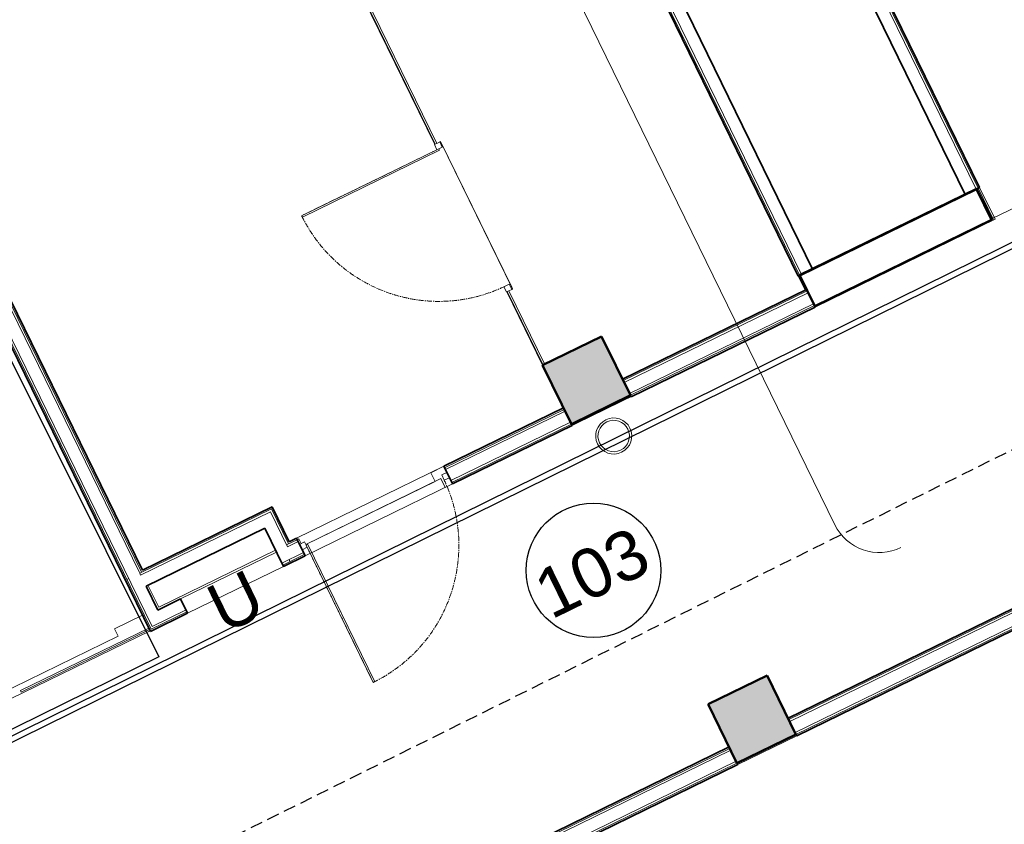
# Model space of a CAD drawing. Header units: millimetres. Extents: x -1662057 to -197461, y -941126 to 63888.
# Tile 125 of 209: x -1601904 to -1595903, y -336561 to -331656. Entities that reach past the tile are written whole.
import ezdxf

# ---------------------------------------------------------------- set-up
doc = ezdxf.new("R2010")
doc.units = ezdxf.units.MM
doc.linetypes.add('( DASHED )', pattern=[0.75, 0.5, -0.25])
doc.linetypes.add('CENTER', pattern=[50.8, 31.75, -6.35, 6.35, -6.35])
for name, color, linetype, lineweight in [('A-ANNO-SYMB', 150, 'CONTINUOUS', 9), ('A-AREA', 32, 'CONTINUOUS', 5), ('A-AREA-IDEN', 252, 'CONTINUOUS', 25), ('A-Door', 252, 'CONTINUOUS', 0), ('A-FLOR', 192, 'CONTINUOUS', 5), ('A-Glaz-Curt', 4, 'CONTINUOUS', 0), ('A-Wall', 252, 'CONTINUOUS', 0), ('G-ANNO-TEXT', 231, 'CONTINUOUS', 9), ('I-WALL', 2, 'CONTINUOUS', 18), ('M-HVAC-CDFF', 50, 'CONTINUOUS', 5), ('S-Cols', 52, 'CONTINUOUS', 0), ('VS_AS', 5, 'CONTINUOUS', 25)]:
    doc.layers.add(name, color=color, linetype=linetype, lineweight=lineweight)
doc.styles.add('Arial_3', font='arial.ttf', dxfattribs={"height": 300})

# ---------------------------------------------------------------- blocks, each defined once
blk = doc.blocks.new('PBL_BIOR_stiklotas_GEZE_02 - BIOR 1000 x 2100mm BIOR 1000 x 2100mm biroji-4009171-Pirmā stāva plāns uz atzīmes 0_000 M1-150')
at = {"layer": 'A-Door'}
for p, q in [((455, 5), (455, 935)), ((465, 935), (455, 935)), ((465, 5), (465, 935)), ((-465, 18), (-500, 18)), ((-465, -18), (-465, 18)), ((465, 5), (455, 5)), ((500, 18), (465, 18)), ((465, 18), (465, -18)), ((-500, -18), (-465, -18)), ((465, -18), (500, -18))]:
    blk.add_line(p, q, dxfattribs=at)
at = {"layer": 'A-Door', "color": 250, "linetype": 'CENTER', "lineweight": 5}
blk.add_line((465, 5), (465, 935), dxfattribs=at)
blk.add_arc((465, 5), 930, 90, 180, dxfattribs=at)
blk = doc.blocks.new('Swegon_AB_LOCKZONE_Bb_ALSd-_RO_RFA_2018_LevelBased - LOCKZONE Bb 100-RO_ALSd 80-100-2486403-Pirmā stāva plāns uz atzīmes 0_000 M1-150')
at = {"layer": 'M-HVAC-CDFF', "color": 252}
for radius, start, end in [(110, 360, 180), (96, 360, 180), (110, 180, 360), (96, 180, 360)]:
    blk.add_arc((0, 0), radius, start, end, dxfattribs=at)
blk = doc.blocks.new('System Panel - pbl - bior - geze starpsienas stiklojums-4010159-Pirmā stāva plāns uz atzīmes 0_000 M1-150')
at = {"layer": 'A-Glaz-Curt', "lineweight": 18}
for p, q in [((250, 10), (-250, 10)), ((-250, 10), (-250, 0)), ((-250, 0), (250, 0)), ((250, 0), (250, 10))]:
    blk.add_line(p, q, dxfattribs=at)
blk = doc.blocks.new('System Panel - pbl - bior - geze starpsienas stiklojums-4010161-Pirmā stāva plāns uz atzīmes 0_000 M1-150')
at = {"layer": 'A-Glaz-Curt', "lineweight": 18}
for p, q in [((500, 10), (-500, 10)), ((-500, 10), (-500, 0)), ((-500, 0), (500, 0)), ((500, 0), (500, 10))]:
    blk.add_line(p, q, dxfattribs=at)
blk = doc.blocks.new('System Panel - pbl - bior - geze starpsienas stiklojums-3956954-Pirmā stāva plāns uz atzīmes 0_000 M1-150')
at = {"layer": 'A-Glaz-Curt', "lineweight": 18}
for p, q in [((435, 10), (-435, 10)), ((-435, 10), (-435, 0)), ((435, 0), (435, 10)), ((-435, 0), (435, 0))]:
    blk.add_line(p, q, dxfattribs=at)
blk = doc.blocks.new('PBL_BIOR_stiklotas_GEZE_02 - BIOR 1000 x 2100mm BIOR 1000 x 2100mm stiklojumā-4009174-Pirmā stāva plāns uz atzīmes 0_000 M1-150')
at = {"layer": 'A-Door'}
for p, q in [((455, 40), (455, 970)), ((465, 970), (455, 970)), ((465, 40), (465, 970)), ((-465, 53), (-500, 53)), ((-500, 53), (-500, 47)), ((-500, 37), (-500, 17)), ((-500, 17), (-465, 17)), ((-465, 17), (-465, 53)), ((465, 40), (455, 40)), ((500, 53), (465, 53)), ((465, 53), (465, 17)), ((465, 17), (500, 17)), ((500, 47), (500, 53)), ((500, 17), (500, 37))]:
    blk.add_line(p, q, dxfattribs=at)
at = {"layer": 'A-Door', "color": 250, "linetype": 'CENTER', "lineweight": 5}
blk.add_line((465, 40), (465, 970), dxfattribs=at)
blk.add_arc((465, 40), 930, 90, 180, dxfattribs=at)
blk = doc.blocks.new('PBL_telpnu_numeracija_0001 - PBL telpas NUMERĀCIJA-1342367-Pirmā stāva plāns uz atzīmes 0_000 M1-150')
at = {"layer": 'A-AREA-IDEN'}
blk.add_circle((0.034, 0.024), 2.733, dxfattribs=at)

msp = doc.modelspace()

# ---------------------------------------------------------------- hatches: boundary and pattern name
at = {"layer": 'A-Wall', "true_color": 0x636466}
for points in [[(-1596070.1271, -332692.02866), (-1596072.32095, -332687.53566), (-1597150.73913, -333214.10809), (-1597148.54528, -333218.60109), (-1596074.62009, -332694.22251)], [(-1595980.17923, -332876.24152), (-1596070.1271, -332692.02866), (-1596074.62009, -332694.22251), (-1595986.86607, -332873.94238), (-1597056.29826, -333396.12711), (-1597144.05228, -333216.40724), (-1597148.54528, -333218.60109), (-1597058.59741, -333402.81396), (-1596251.91357, -333008.92457)]]:
    msp.add_hatch(color=251, dxfattribs=at).paths.add_polyline_path(points, flags=0)
at = {"layer": 'S-Cols', "true_color": 0x636466}
for points in [[(-1598182.03821, -333945.80592), (-1598357.54625, -333586.36618), (-1598716.98599, -333761.87422), (-1598541.47795, -334121.31396), (-1598445.78916, -334074.59082)], [(-1597172.86698, -336012.58444), (-1597348.37502, -335653.1447), (-1597707.81477, -335828.65273), (-1597532.30673, -336188.09248), (-1597435.19015, -336140.67218)]]:
    msp.add_hatch(color=251, dxfattribs=at).paths.add_polyline_path(points, flags=0)

# ---------------------------------------------------------------- linework, layer by layer
at = {"layer": 'A-ANNO-SYMB', "color": 251, "true_color": 0x636466}
msp.add_line((-1600847.67053, -326723.94774), (-1596935.19168, -334736.02193), dxfattribs=at)
msp.add_arc((-1596665.61619, -334604.38206), 300, 206.027313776, 296.027313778, dxfattribs=at)
at = {"layer": 'A-AREA', "color": 251, "true_color": 0x636466}
msp.add_line((-1595980.47032, -332870.81944), (-1594482.59281, -332139.43247), dxfattribs=at)
at = {"layer": 'A-FLOR', "color": 251, "true_color": 0x636466}
for p, q in [((-1599374.16438, -332415.97556), (-1601305.72956, -328460.13802)), ((-1599338.22041, -332398.42476), (-1599344.28512, -332401.38605)), ((-1599344.28512, -332401.38605), (-1599338.22041, -332398.42476)), ((-1598904.69425, -333286.28454), (-1599338.22041, -332398.42476)), ((-1599338.22041, -332398.42476), (-1598899.45031, -333297.02411)), ((-1596063.33495, -332683.14796), (-1595971.19323, -332871.85382)), ((-1596054.34896, -332678.76026), (-1595959.95906, -332872.07039)), ((-1595959.95906, -332872.07039), (-1597056.37867, -333407.43261)), ((-1595971.19323, -332871.85382), (-1595980.17923, -332876.24152)), ((-1597117.69327, -333304.45196), (-1597159.67588, -333218.47175)), ((-1598717.00194, -333761.88202), (-1598935.41024, -333314.58271)), ((-1598910.75897, -333289.24583), (-1598904.69425, -333286.28454)), ((-1598899.45031, -333297.02411), (-1598905.51502, -333299.98541)), ((-1597975.73849, -333856.33967), (-1599309.83136, -334507.75351)), ((-1598179.82153, -333950.28777), (-1598539.2841, -334125.80695)), ((-1599398.43744, -334417.45251), (-1599318.68676, -334378.51167)), ((-1599336.2253, -334453.69883), (-1600159.56696, -334855.72193)), ((-1599372.16927, -334471.24963), (-1599398.43744, -334417.45251)), ((-1599309.83136, -334507.75351), (-1599336.2253, -334453.69883)), ((-1600159.56696, -334855.72193), (-1599372.16927, -334471.24963)), ((-1600212.95646, -334826.14893), (-1600202.84717, -334821.21274)), ((-1600202.84717, -334821.21274), (-1600188.79313, -334849.99536)), ((-1601056.51659, -335238.04434), (-1600344.3766, -334890.31904)), ((-1601122.3187, -335103.28188), (-1601056.51659, -335238.04434)), ((-1601326.09618, -335369.67527), (-1601155.36252, -335286.30905)), ((-1601109.27826, -335380.68943), (-1603935.37323, -336760.62138)), ((-1602112.89728, -335809.49841), (-1601304.15768, -335414.60524)), ((-1601304.15768, -335414.60524), (-1601326.09618, -335369.67527)), ((-1597168.47928, -336021.57043), (-1597527.91903, -336197.07847))]:
    msp.add_line(p, q, dxfattribs=at)
at = {"layer": 'A-Wall', "color": 251, "lineweight": 5, "true_color": 0x636466}
for p, q in [((-1597753.44669, -329250.29478), (-1596074.56745, -332688.63258)), ((-1597742.2142, -329244.81016), (-1596063.33496, -332683.14796)), ((-1603952.29789, -329535.40592), (-1601102.48611, -335371.80873)), ((-1603941.0654, -329529.92129), (-1601096.73825, -335355.09161)), ((-1603873.67045, -329497.01353), (-1601176.33128, -335021.15307)), ((-1601160.71109, -335024.65444), (-1603862.43796, -329491.52891)), ((-1598829.61837, -329775.77029), (-1597150.73913, -333214.10809)), ((-1598818.38588, -329770.28566), (-1597139.50663, -333208.62346)), ((-1597144.05228, -333216.40724), (-1596074.62009, -332694.22251)), ((-1595986.86607, -332873.94238), (-1596074.62009, -332694.22251)), ((-1597056.29826, -333396.12711), (-1595986.86607, -332873.94238)), ((-1597144.05228, -333216.40724), (-1597056.29826, -333396.12711)), ((-1597104.34163, -333309.06714), (-1598225.84037, -333855.90943)), ((-1597098.8632, -333320.30265), (-1598220.36194, -333867.14495)), ((-1597065.99261, -333387.71574), (-1598187.49134, -333934.55803)), ((-1597060.51417, -333398.95126), (-1598182.01291, -333945.79355)), ((-1598585.35496, -334031.45402), (-1599314.34369, -334387.40626)), ((-1598579.87033, -334042.68651), (-1599308.85906, -334398.63875)), ((-1598546.96258, -334110.08147), (-1599275.9513, -334466.03371)), ((-1598541.47795, -334121.31396), (-1599270.46668, -334477.2662)), ((-1600369.94365, -334638.53676), (-1601171.94358, -335030.13907)), ((-1600369.94365, -334638.53676), (-1600265.73575, -334851.9541)), ((-1601166.45895, -335041.37156), (-1600375.69152, -334655.25387)), ((-1600375.69152, -334655.25387), (-1600271.48362, -334868.67122)), ((-1594662.46648, -334675.51619), (-1597216.74399, -335922.7245)), ((-1594656.98186, -334686.74868), (-1597211.25937, -335933.95699)), ((-1594624.0741, -334754.14363), (-1597178.35161, -336001.35195)), ((-1594618.58947, -334765.37612), (-1597172.86698, -336012.58444)), ((-1600212.94304, -334826.17636), (-1600276.96825, -334857.43873)), ((-1600207.45842, -334837.40885), (-1600271.48362, -334868.67122)), ((-1600174.55066, -334904.8038), (-1600305.97081, -334968.97393)), ((-1600169.06603, -334916.0363), (-1600300.48619, -334980.20642)), ((-1600262.1641, -334947.58389), (-1600256.67947, -334958.81638)), ((-1601166.45895, -335041.37156), (-1601171.94358, -335030.13907)), ((-1601250.57102, -335068.53145), (-1601239.33853, -335063.04682)), ((-1600884.57577, -335265.40698), (-1601102.48611, -335371.80873)), ((-1600890.0604, -335254.17449), (-1601096.73825, -335355.09161)), ((-1601260.4411, -337897.18994), (-1597576.18374, -336098.23254)), ((-1601254.95647, -337908.42243), (-1597570.69911, -336109.46503)), ((-1601008.63137, -337871.60948), (-1597537.79135, -336176.85998)), ((-1600991.91425, -337877.35735), (-1597532.30673, -336188.09248))]:
    msp.add_line(p, q, dxfattribs=at)
at = {"layer": 'A-Wall', "color": 251, "lineweight": 50, "true_color": 0x636466}
for p, q in [((-1596072.32095, -332687.53566), (-1597150.73913, -333214.10809)), ((-1595980.17923, -332876.24152), (-1596072.32095, -332687.53566)), ((-1597058.59741, -333402.81396), (-1595980.17923, -332876.24152)), ((-1597150.73913, -333214.10809), (-1597058.59741, -333402.81396))]:
    msp.add_line(p, q, dxfattribs=at)
at = {"layer": 'I-WALL', "color": 251, "lineweight": 35, "true_color": 0x636466}
for p, q in [((-1596054.34896, -332678.76026), (-1597733.22821, -329240.42246)), ((-1597820.84164, -329283.20254), (-1596141.9624, -332721.54034)), ((-1601107.08441, -335385.18243), (-1603961.28388, -329539.79362)), ((-1603853.45196, -329487.14121), (-1601156.11279, -335011.28075)), ((-1598838.60436, -329780.15799), (-1597159.72512, -333218.49579)), ((-1597072.11168, -333175.71571), (-1598750.99093, -329737.37791)), ((-1596072.32095, -332687.53566), (-1596054.34896, -332678.76026)), ((-1597159.72512, -333218.49579), (-1597150.73913, -333214.10809)), ((-1597108.72437, -333300.07873), (-1598230.22311, -333846.92102)), ((-1597056.13143, -333407.93967), (-1597108.72437, -333300.07873)), ((-1598177.63017, -333954.78196), (-1597056.13143, -333407.93967)), ((-1598230.22311, -333846.92102), (-1598177.63017, -333954.78196)), ((-1598589.74266, -334022.46803), (-1599318.73139, -334378.42027)), ((-1598537.09025, -334130.29995), (-1598589.74266, -334022.46803)), ((-1599266.07898, -334486.25219), (-1598537.09025, -334130.29995)), ((-1599318.73139, -334378.42027), (-1599266.07898, -334486.25219)), ((-1600365.34536, -334625.16306), (-1601156.11279, -335011.28075)), ((-1600261.13746, -334838.58041), (-1600365.34536, -334625.16306)), ((-1597221.1317, -335913.73851), (-1594666.85419, -334666.53019)), ((-1601133.55119, -335108.76651), (-1600410.17871, -334755.55658)), ((-1600410.17871, -334755.55658), (-1600296.09849, -334989.19242)), ((-1600217.33074, -334817.19037), (-1600261.13746, -334838.58041)), ((-1600164.67833, -334925.02229), (-1600217.33074, -334817.19037)), ((-1597168.47928, -336021.57043), (-1594614.20177, -334774.36211)), ((-1600296.09849, -334989.19242), (-1600164.67833, -334925.02229)), ((-1601062.25105, -335254.78891), (-1601133.55119, -335108.76651)), ((-1600922.96815, -335186.77954), (-1601062.25105, -335254.78891)), ((-1600880.18807, -335274.39298), (-1600922.96815, -335186.77954)), ((-1601107.08441, -335385.18243), (-1600880.18807, -335274.39298)), ((-1597168.47928, -336021.57043), (-1597221.1317, -335913.73851)), ((-1597580.57144, -336089.24655), (-1601264.8288, -337888.20394)), ((-1597580.57144, -336089.24655), (-1597527.91903, -336197.07847)), ((-1597527.91903, -336197.07847), (-1600978.54055, -337881.95564))]:
    msp.add_line(p, q, dxfattribs=at)
at = {"layer": 'I-WALL', "color": 251, "lineweight": 5, "true_color": 0x636466}
for p, q in [((-1600217.33074, -334817.19037), (-1599318.73139, -334378.42027)), ((-1599266.07898, -334486.25219), (-1600164.67833, -334925.02229)), ((-1600922.96815, -335186.77954), (-1600338.87857, -334901.57898)), ((-1600296.09849, -334989.19242), (-1600880.18807, -335274.39298)), ((-1601171.94358, -335030.13907), (-1601176.33128, -335021.15307))]:
    msp.add_line(p, q, dxfattribs=at)
at = {"layer": 'S-Cols', "color": 251, "lineweight": 50, "true_color": 0x636466}
for p, q in [((-1598357.54625, -333586.36618), (-1598716.98599, -333761.87422)), ((-1598182.03821, -333945.80592), (-1598357.54625, -333586.36618)), ((-1598716.98599, -333761.87422), (-1598541.47795, -334121.31396)), ((-1598541.47795, -334121.31396), (-1598182.03821, -333945.80592)), ((-1597348.37502, -335653.1447), (-1597707.81477, -335828.65273)), ((-1597348.37502, -335653.1447), (-1597172.86698, -336012.58444)), ((-1597532.30673, -336188.09248), (-1597707.81477, -335828.65273)), ((-1597172.86698, -336012.58444), (-1597532.30673, -336188.09248))]:
    msp.add_line(p, q, dxfattribs=at)
at = {"layer": 'VS_AS', "color": 5}
msp.add_line((-1592603.83675, -331406.12353), (-1618001.85743, -343951.91074), dxfattribs=at)
at = {"layer": 'VS_AS', "color": 6, "linetype": '( DASHED )', "lineweight": 30, "ltscale": 150}
msp.add_lwpolyline([(-1618196.10494, -344012.85312), (-1617621.45605, -345089.81719), (-1588249.93116, -330499.49774), (-1588249.93116, -314579.5161), (-1581445.39644, -314579.5161), (-1581445.39644, -303362.38974), (-1574084.14581, -303362.38974), (-1574084.14581, -303211.02121)], dxfattribs=at)
at = {"layer": 'VS_AS', "color": 5}
for points in [[(-1603718.31746, -329563.52726), (-1603964.56533, -329703.26919), (-1601056.61873, -335540.63751), (-1617432.8688, -343615.79581)], [(-1618041.58506, -343950.51999), (-1618018.25632, -343989.2383), (-1595448.19797, -332852.2744), (-1592090.44566, -339850.41301), (-1591990.83562, -339786.41099), (-1592225.65717, -339964.17584)]]:
    msp.add_lwpolyline(points, dxfattribs=at)

# ---------------------------------------------------------------- block references
at = {"layer": 'A-AREA-IDEN', "color": 251, "true_color": 0x636466, "xscale": 149.9999999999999, "yscale": 149.9999999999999, "zscale": 149.9999999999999, "rotation": 26.06501624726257}
msp.add_blockref('PBL_telpnu_numeracija_0001 - PBL telpas NUMERĀCIJA-1342367-Pirmā stāva plāns uz atzīmes 0_000 M1-150', (-1598409.89998, -335018.42328), dxfattribs=at)
at = {"layer": 'A-Door', "color": 251, "true_color": 0x636466}
for name, p, rotation in [('PBL_BIOR_stiklotas_GEZE_02 - BIOR 1000 x 2100mm BIOR 1000 x 2100mm stiklojumā-4009174-Pirmā stāva plāns uz atzīmes 0_000 M1-150', (-1599109.62388, -332843.22664), 116.0254347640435), ('PBL_BIOR_stiklotas_GEZE_02 - BIOR 1000 x 2100mm BIOR 1000 x 2100mm biroji-4009171-Pirmā stāva plāns uz atzīmes 0_000 M1-150', (-1599741.70486, -334651.72128), 206.0254347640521)]:
    msp.add_blockref(name, p, dxfattribs=dict(at, rotation=rotation))
at = {"layer": 'A-Glaz-Curt', "color": 251, "true_color": 0x636466}
for name, p, rotation in [('System Panel - pbl - bior - geze starpsienas stiklojums-4010161-Pirmā stāva plāns uz atzīmes 0_000 M1-150', (-1599581.64216, -331960.86177), 116.0254347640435), ('System Panel - pbl - bior - geze starpsienas stiklojums-4010159-Pirmā stāva plāns uz atzīmes 0_000 M1-150', (-1598813.79449, -333533.41065), 116.0254347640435), ('System Panel - pbl - bior - geze starpsienas stiklojums-3956954-Pirmā stāva plāns uz atzīmes 0_000 M1-150', (-1601503.67914, -335564.36563), 26.02543476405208)]:
    msp.add_blockref(name, p, dxfattribs=dict(at, rotation=rotation))
at = {"layer": 'M-HVAC-CDFF', "color": 251, "true_color": 0x636466, "rotation": 116.0255127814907}
msp.add_blockref('Swegon_AB_LOCKZONE_Bb_ALSd-_RO_RFA_2018_LevelBased - LOCKZONE Bb 100-RO_ALSd 80-100-2486403-Pirmā stāva plāns uz atzīmes 0_000 M1-150', (-1598283.59294, -334193.89827), dxfattribs=at)

# ---------------------------------------------------------------- texts
at = {"layer": 'A-AREA-IDEN', "color": 251, "lineweight": 9, "true_color": 0x636466, "insert": (-1598797.49241, -335045.61404), "char_height": 300, "width": 865.8225, "attachment_point": 1, "rotation": 26.065016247, "style": 'Arial_3'}
msp.add_mtext('103', dxfattribs=at)
at = {"layer": 'G-ANNO-TEXT', "color": 251, "true_color": 0x636466, "insert": (-1600789.71433, -335133.64596), "char_height": 300, "width": 372.7846875, "attachment_point": 1, "rotation": 26.025434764, "style": 'Arial_3'}
msp.add_mtext('U', dxfattribs=at)

doc.saveas('drawing.dxf')
